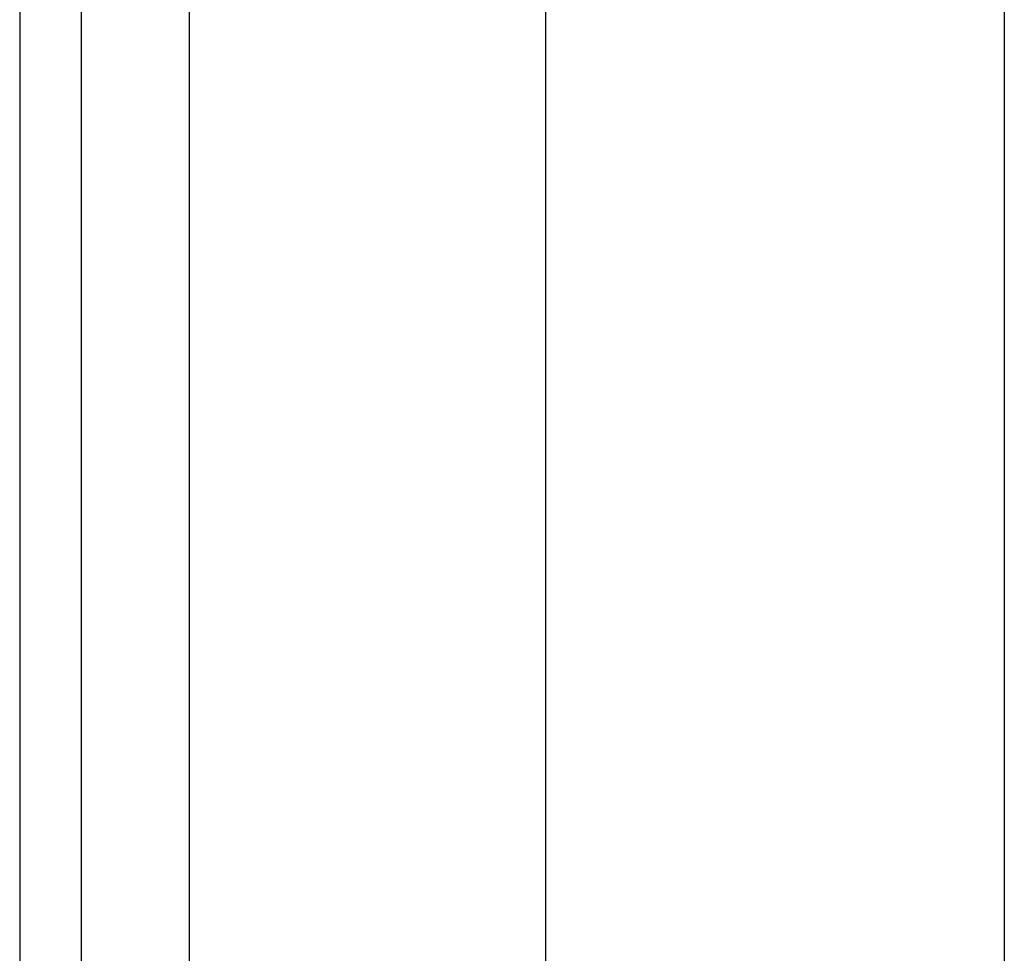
# Model space of a CAD drawing. Header units: inches. Extents: x 0 to 101, y -11 to 66.
# Tile 20 of 86: x 5.002 to 6.043, y 42.415 to 43.403. Entities that reach past the tile are written whole.
import ezdxf

# ---------------------------------------------------------------- set-up
doc = ezdxf.new("R2010")
doc.units = ezdxf.units.IN
doc.header["$LTSCALE"] = 6.067211
doc.header["$MEASUREMENT"] = 0
doc.layers.add('Visible Edges(ANSI)', color=7, linetype='Continuous', lineweight=25)
doc.layers.add('Visible Tangent Edges(ANSI)', color=7, linetype='Continuous', lineweight=25)

msp = doc.modelspace()

# ---------------------------------------------------------------- linework, layer by layer
at = {"layer": 'Visible Edges(ANSI)'}
for p, q in [((5.0016, 46.8385), (5.0016, 22.8056)), ((5.0669, 22.8056), (5.0669, 46.8385)), ((5.5584, 42.2561), (5.5584, 46.0102)), ((6.0433, 46.0102), (6.0433, 42.2561))]:
    msp.add_line(p, q, dxfattribs=at)
at = {"layer": 'Visible Tangent Edges(ANSI)'}
msp.add_line((5.1814, 22.8056), (5.1814, 46.8385), dxfattribs=at)

doc.saveas('drawing.dxf')
